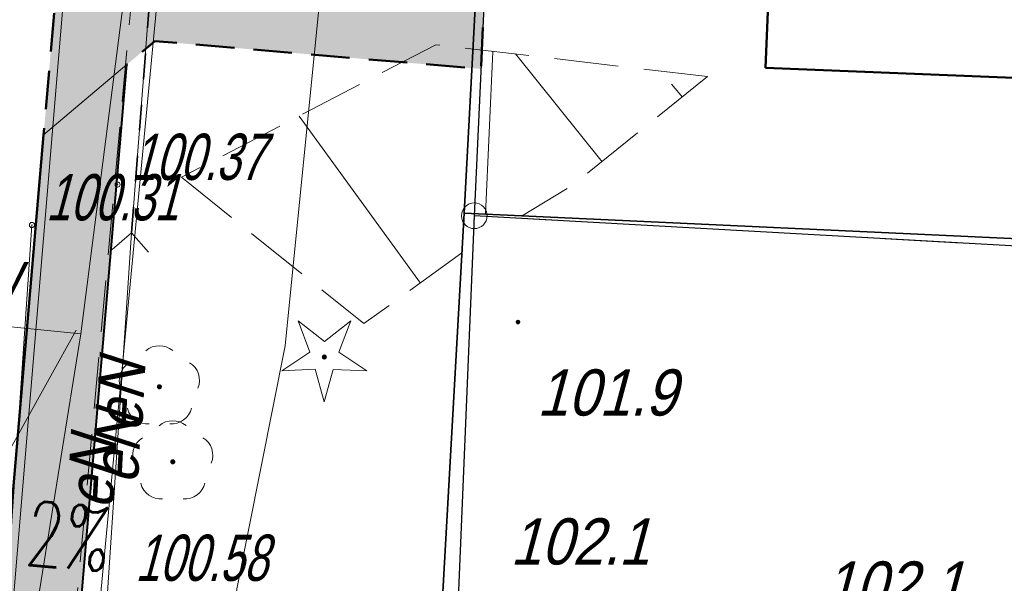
# Model space of a CAD drawing. Extents: x 6530721 to 6531385, y 5978377 to 5979143.
# Tile 104 of 146: x 6530905 to 6530924, y 5978921 to 5978932. Entities that reach past the tile are written whole.
import ezdxf

# ---------------------------------------------------------------- set-up
doc = ezdxf.new("R2010")
doc.units = 0
for name, pattern in [('AB_rokocin 2014-08-13 AC2004$0$823-500', [1.75, 1.25, -0.5]), ('AB_rokocin 2014-08-13 AC2004$0$ib05_500', [1, 0.5, -0.5]), ('AB_rokocin 2014-08-13 AC2004$0$l217_500', [2, 1.5, -0.5]), ('AB_rokocin 2014-08-13 AC2004$0$l219_500', [0]), ('AB_rokocin 2014-08-13 AC2004$0$mz1.0_0.5', [1.5, 1, -0.5]), ('DASHED2', [0.375, 0.25, -0.125])]:
    doc.linetypes.add(name, pattern=pattern)
for name, color, linetype, lineweight in [('AB-chodnik obrzeża', 30, 'Continuous', 40), ('AB-krawężnik', 7, 'Continuous', 50), ('AB-krawężnik obniżony', 34, 'DASHED2', 50), ('AB-wymiarowa', 7, 'Continuous', 30), ('AB-wyp.chodnik kostka betonowa', 50, 'Continuous', 15), ('AB-wyp.zjazd kostka betonowa', 191, 'Continuous', 15), ('AB-zjazd krawędzie', 130, 'Continuous', 18), ('AB_rokocin 2014-08-13 AC2004$0$202-Punkt graniczny stabilizowany trwale', 7, 'Continuous', 18), ('AB_rokocin 2014-08-13 AC2004$0$217-Granica konturu klasyfikcyjnego', 7, 'Continuous', 18), ('AB_rokocin 2014-08-13 AC2004$0$219-Linia granicy', 7, 'Continuous', 18), ('AB_rokocin 2014-08-13 AC2004$0$312-Budynek', 7, 'Continuous', 18), ('AB_rokocin 2014-08-13 AC2004$0$320-część budynku wyodrębniona ze względu na liczbę kondygnacji naziemnych (powierzchnia)', 7, 'Continuous', 18), ('AB_rokocin 2014-08-13 AC2004$0$820-Skarpa nieumocniona', 7, 'Continuous', 18), ('AB_rokocin 2014-08-13 AC2004$0$823-Szczyt skarpy nieumocninej', 7, 'Continuous', 18), ('AB_rokocin 2014-08-13 AC2004$0$824-Podnóże skarpy nieumocninej', 7, 'Continuous', 18), ('AB_rokocin 2014-08-13 AC2004$0$chodnik (powierzchnia)', 7, 'Continuous', 18), ('AB_rokocin 2014-08-13 AC2004$0$drzewo iglaste (punkt)', 7, 'Continuous', 18), ('AB_rokocin 2014-08-13 AC2004$0$drzewo liściaste (punkt)', 7, 'Continuous', 18), ('AB_rokocin 2014-08-13 AC2004$0$krawężnik (linia)', 7, 'Continuous', 18), ('AB_rokocin 2014-08-13 AC2004$0$kółeczka', 1, 'Continuous', 18), ('AB_rokocin 2014-08-13 AC2004$0$ogrodzenie trwałe (linia)', 7, 'Continuous', 18), ('AB_rokocin 2014-08-13 AC2004$0$przepust (linia)', 7, 'Continuous', 18), ('AB_rokocin 2014-08-13 AC2004$0$przepust (linia) - symbol', 7, 'Continuous', 18), ('AB_rokocin 2014-08-13 AC2004$0$przewód elektroenergetyczny (linia)-SEPOD', 7, 'Continuous', 18), ('AB_rokocin 2014-08-13 AC2004$0$przewód elektroenergetyczny (linia)-SEPOD-Atr1', 7, 'Continuous', 18), ('AB_rokocin 2014-08-13 AC2004$0$przewód gazowy (linia)-SG', 7, 'Continuous', 18), ('AB_rokocin 2014-08-13 AC2004$0$przewód telekomunikacyjny (linia)-STPOD', 7, 'Continuous', 18), ('AB_rokocin 2014-08-13 AC2004$0$przewód wodociągowy (linia)-SW', 7, 'Continuous', 18), ('AB_rokocin 2014-08-13 AC2004$0$punkt wysokościowy naturalny', 7, 'Continuous', 18), ('AB_rokocin 2014-08-13 AC2004$0$punkt wysokościowy naturalny-Atr2', 7, 'Continuous', 18), ('AB_rokocin 2014-08-13 AC2004$0$wysokosci_asfalt', 7, 'Continuous', 18), ('AB_rokocin 2014-08-13 AC2004$0$zasuwa (punkt)-SW', 7, 'Continuous', 18), ('AB_rokocin 2014-08-13 AC2004$0$zasuwa (punkt)-SW-Atr17', 7, 'Continuous', 18), ('AB_rokocin 2014-08-13 AC2004$0$zasuwa (punkt)-SW-Atr2', 7, 'Continuous', 18), ('asf', 7, 'Continuous', 18)]:
    doc.layers.add(name, color=color, linetype=linetype, lineweight=lineweight)
doc.styles.add('2.5mm', font='simplex.shx', dxfattribs={"width": 0.7, "height": 1.25})
doc.styles.add('AB_rokocin 2014-08-13 AC2004$0$Standard', font='txt')
doc.linetypes.add('AB_rokocin 2014-08-13 AC2004$0$902-500', pattern='A,3.75,0,[1,ksztalty.shx,S=0.5,R=0,X=0,Y=0],3.75', length=7.5)

# ---------------------------------------------------------------- blocks, each defined once
blk = doc.blocks.new('AB_rokocin 2014-08-13 AC2004$0$WSP')
at = {"layer": 'AB_rokocin 2014-08-13 AC2004$0$kółeczka', "color": 0, "linetype": 'Continuous'}
blk.add_circle((0, 0), 0.1, dxfattribs=at)
blk = doc.blocks.new('AB_rokocin 2014-08-13 AC2004$0$US25')
at = {"linetype": 'Continuous', "lineweight": 0}
h = blk.add_hatch(color=0, dxfattribs=at)
edge = h.paths.add_edge_path()
edge.add_arc((0, 0), 0.2, 0, 360)
blk = doc.blocks.new('AB_rokocin 2014-08-13 AC2004$0$OP021')
at = {"linetype": 'Continuous', "lineweight": 13}
h = blk.add_hatch(color=0, dxfattribs=at)
edge = h.paths.add_edge_path()
edge.add_arc((0, 0), 0.05, 0, 360)
at = {"color": 0, "linetype": 'Continuous', "lineweight": 13}
for centre, start, end in [((0, 0.4), 49.272, 130.728), ((-0.38, 0.124), 121.308, 202.548), ((0.38, 0.124), 337.452, 58.692), ((-0.235, -0.324), 193.221, 274.871), ((0.235, -0.324), 265.129, 346.779)]:
    blk.add_arc(centre, 0.4, start, end, dxfattribs=at)
blk = doc.blocks.new('AB_rokocin 2014-08-13 AC2004$0$OP011')
at = {"linetype": 'Continuous', "lineweight": 13}
h = blk.add_hatch(color=0, dxfattribs=at)
edge = h.paths.add_edge_path()
edge.add_arc((0, 0), 0.05, 0, 360)
at = {"color": 0, "linetype": 'Continuous', "lineweight": 13}
for p, q in [((-0.283, 0.093), (-0.512, 0.706)), ((-0.512, 0.706), (0, 0.299)), ((0, 0.299), (0.512, 0.706)), ((0.512, 0.706), (0.283, 0.093)), ((-0.828, -0.268), (-0.283, 0.093)), ((0.283, 0.093), (0.828, -0.268)), ((-0.175, -0.24), (-0.828, -0.268)), ((0, -0.87), (-0.175, -0.24)), ((0.175, -0.24), (0, -0.87)), ((0.828, -0.268), (0.175, -0.24))]:
    blk.add_line(p, q, dxfattribs=at)
blk = doc.blocks.new('AB_rokocin 2014-08-13 AC2004$0$PW01')
at = {"linetype": 'Continuous', "lineweight": 13}
h = blk.add_hatch(color=0, dxfattribs=at)
edge = h.paths.add_edge_path()
edge.add_arc((0, 0), 0.045, 0, 360)
blk = doc.blocks.new('AB_rokocin 2014-08-13 AC2004$0$IB05')
at = {"color": 0, "linetype": 'Continuous', "lineweight": 13}
for q in [(0.354, 0.354), (0.354, -0.354)]:
    blk.add_line((0, 0), q, dxfattribs=at)
blk = doc.blocks.new('AB_rokocin 2014-08-13 AC2004$0$202')
at = {"color": 0, "linetype": 'Continuous', "lineweight": 0}
blk.add_circle((0, 0), 0.25, dxfattribs=at)
blk = doc.blocks.new('AB_rokocin 2014-08-13 AC2004')
at = {"layer": 'AB_rokocin 2014-08-13 AC2004$0$217-Granica konturu klasyfikcyjnego', "color": 3, "linetype": 'AB_rokocin 2014-08-13 AC2004$0$l217_500', "lineweight": 18, "flags": 128}
for points in [[(6530914.02, 5978928.58), (6530914.32, 5978935.12)], [(6530912.85, 5978900.63), (6530914.02, 5978928.58)], [(6530912.85, 5978900.63), (6530914.02, 5978928.58)], [(6530914.02, 5978928.58), (6530937.6, 5978927.26)]]:
    blk.add_lwpolyline(points, dxfattribs=at)
at = {"layer": 'AB_rokocin 2014-08-13 AC2004$0$219-Linia granicy', "color": 92, "linetype": 'AB_rokocin 2014-08-13 AC2004$0$l219_500', "lineweight": 30, "flags": 128}
for points in [[(6530915.17, 5978953.61), (6530914.02, 5978928.58)], [(6530914.02, 5978928.58), (6530912.85, 5978900.63)], [(6530914.02, 5978928.58), (6530912.85, 5978900.63)], [(6530945.83, 5978926.8), (6530914.02, 5978928.58)]]:
    blk.add_lwpolyline(points, dxfattribs=at)
at = {"layer": 'AB_rokocin 2014-08-13 AC2004$0$312-Budynek', "color": 250, "linetype": 'Continuous', "lineweight": 50, "flags": 128}
for points in [[(6530919.69, 5978931.46), (6530919.84, 5978935.07)], [(6530926.61, 5978931.18), (6530919.69, 5978931.46)]]:
    blk.add_lwpolyline(points, dxfattribs=at)
at = {"layer": 'AB_rokocin 2014-08-13 AC2004$0$320-część budynku wyodrębniona ze względu na liczbę kondygnacji naziemnych (powierzchnia)', "color": 7, "linetype": 'Continuous', "lineweight": 18, "flags": 128}
blk.add_lwpolyline([(6530921.95, 5978934.99), (6530926.76, 5978934.79), (6530926.61, 5978931.18), (6530919.69, 5978931.46), (6530919.84, 5978935.07)], close=True, dxfattribs=at)
at = {"layer": 'AB_rokocin 2014-08-13 AC2004$0$820-Skarpa nieumocniona', "color": 252, "linetype": 'Continuous', "lineweight": 18}
for p, q in [((6530914.24, 5978928.61), (6530914.38, 5978931.78)), ((6530916.51, 5978929.63), (6530914.82, 5978931.73)), ((6530918.07, 5978930.89), (6530917.86, 5978931.14)), ((6530912.97, 5978927.27), (6530910.61, 5978930.52))]:
    blk.add_line(p, q, dxfattribs=at)
at = {"layer": 'AB_rokocin 2014-08-13 AC2004$0$823-Szczyt skarpy nieumocninej', "color": 252, "linetype": 'AB_rokocin 2014-08-13 AC2004$0$823-500', "lineweight": 18, "flags": 128}
for points in [[(6530918.56, 5978931.29), (6530915.94, 5978929.18), (6530914.94, 5978928.57)], [(6530913.78, 5978927.86), (6530911.87, 5978926.48)]]:
    blk.add_lwpolyline(points, dxfattribs=at)
at = {"layer": 'AB_rokocin 2014-08-13 AC2004$0$824-Podnóże skarpy nieumocninej', "color": 252, "linetype": 'AB_rokocin 2014-08-13 AC2004$0$823-500', "lineweight": 18, "flags": 128}
for points in [[(6530918.56, 5978931.29), (6530913.27, 5978931.91), (6530908.32, 5978929.33)], [(6530908.32, 5978929.33), (6530911.87, 5978926.48)]]:
    blk.add_lwpolyline(points, dxfattribs=at)
at = {"layer": 'AB_rokocin 2014-08-13 AC2004$0$chodnik (powierzchnia)', "color": 252, "linetype": 'AB_rokocin 2014-08-13 AC2004$0$mz1.0_0.5', "lineweight": 18, "flags": 128}
blk.add_lwpolyline([(6530905.94, 5978917.36), (6530909.17, 5978952.76)], dxfattribs=at)
at = {"layer": 'AB_rokocin 2014-08-13 AC2004$0$krawężnik (linia)', "color": 252, "linetype": 'Continuous', "lineweight": 18, "flags": 128}
blk.add_lwpolyline([(6530904.673, 5978908.37), (6530904.73, 5978917.41), (6530907.73, 5978953.25), (6530911.65, 5978988.64), (6530917.66, 5979043.57), (6530921.41, 5979078.89), (6530923.24, 5979099.89), (6530924.59, 5979119.74)], dxfattribs=at)
at = {"layer": 'AB_rokocin 2014-08-13 AC2004$0$kółeczka', "color": 7, "linetype": 'ByBlock'}
for p in [(6530907.076, 5978929.188, 100.365), (6530907.076, 5978929.188, 100.365), (6530907.076, 5978929.188, 100.365), (6530905.41, 5978928.4, 100.314), (6530905.41, 5978928.4, 100.314), (6530905.41, 5978928.4, 100.314)]:
    blk.add_point(p, dxfattribs=at)
at = {"layer": 'AB_rokocin 2014-08-13 AC2004$0$kółeczka', "color": 1, "linetype": 'ByBlock'}
for p in [(6530907.076, 5978929.188, 100.365), (6530905.41, 5978928.4, 100.314)]:
    blk.add_point(p, dxfattribs=at)
at = {"layer": 'AB_rokocin 2014-08-13 AC2004$0$ogrodzenie trwałe (linia)', "color": 252, "linetype": 'AB_rokocin 2014-08-13 AC2004$0$902-500', "lineweight": 35, "flags": 128}
for points in [[(6530913.82, 5978928.63), (6530914.1, 5978933.85), (6530915.17, 5978953.61)], [(6530927.5, 5978890.65), (6530927.44, 5978890.21), (6530928, 5978881.02), (6530928.07, 5978879.43), (6530935.74, 5978878.88), (6530937.3, 5978878.79), (6530941.25, 5978878.57), (6530941.67, 5978878.54), (6530942.86, 5978878.23), (6530943.88, 5978897.29), (6530945.2, 5978927.18), (6530913.82, 5978928.63), (6530913.3, 5978919.41), (6530913.25, 5978918.43), (6530913.14, 5978916.06), (6530912.89, 5978907.1), (6530912.55, 5978901.13), (6530913.53, 5978896.63), (6530913.85, 5978895.62), (6530914.57, 5978895.18), (6530915.03, 5978895.24), (6530916.15, 5978891.3), (6530915.57, 5978891.15), (6530915.25, 5978890.62), (6530916, 5978888.41), (6530917.67, 5978886.43), (6530923.38, 5978881.07), (6530925.31, 5978879.27), (6530925.78, 5978881.63), (6530926.97, 5978881.34), (6530928, 5978881.02)]]:
    blk.add_lwpolyline(points, dxfattribs=at)
at = {"layer": 'AB_rokocin 2014-08-13 AC2004$0$przepust (linia)', "color": 7, "linetype": 'AB_rokocin 2014-08-13 AC2004$0$ib05_500', "lineweight": 35, "flags": 128}
blk.add_lwpolyline([(6530907.35, 5978928.25), (6530908.06, 5978937.48)], dxfattribs=at)
at = {"layer": 'AB_rokocin 2014-08-13 AC2004$0$przewód elektroenergetyczny (linia)-SEPOD', "color": 1, "linetype": 'Continuous', "lineweight": 18, "flags": 128}
blk.add_lwpolyline([(6530912.87, 5978915.89), (6530912.2, 5978915.96), (6530907.23, 5978916.28), (6530906.55, 5978916.29), (6530907.35, 5978928.25), (6530908.06, 5978937.48), (6530909.27, 5978950.01), (6530909.93, 5978954.19), (6530913.79, 5978953.98), (6530914.57, 5978953.88)], dxfattribs=at)
at = {"layer": 'AB_rokocin 2014-08-13 AC2004$0$przewód gazowy (linia)-SG', "color": 40, "linetype": 'Continuous', "lineweight": 18, "flags": 128}
blk.add_lwpolyline([(6530920.17, 5979048.22), (6530919.83, 5979044.79), (6530919.75, 5979043.69), (6530917.87, 5979021.74), (6530915.7, 5979005.28), (6530915.96, 5978998.83), (6530914.54, 5978995.02), (6530911.45, 5978967.41), (6530911.13, 5978962.57), (6530908.69, 5978941.64), (6530906.49, 5978918.51)], dxfattribs=at)
at = {"layer": 'AB_rokocin 2014-08-13 AC2004$0$przewód telekomunikacyjny (linia)-STPOD', "color": 30, "linetype": 'Continuous', "lineweight": 18, "flags": 128}
blk.add_lwpolyline([(6530896.33, 5978905.93), (6530899.87, 5978905.75), (6530908.97, 5978905.48), (6530908.31, 5978909.43), (6530909.4, 5978921.32), (6530910.34, 5978926.05), (6530911.05, 5978933.2), (6530911, 5978943.93), (6530911.53, 5978952.16), (6530912.13, 5978956.74)], dxfattribs=at)
at = {"layer": 'AB_rokocin 2014-08-13 AC2004$0$przewód wodociągowy (linia)-SW', "color": 5, "linetype": 'Continuous', "lineweight": 18, "flags": 128}
for points in [[(6530980.16, 5978869.93), (6530969.56, 5978870.14), (6530956.77, 5978870.04), (6530945.47, 5978870.03), (6530931.8, 5978869.71), (6530922.78, 5978869.34), (6530921.28, 5978869.83), (6530916.67, 5978878.71), (6530914.68, 5978882.48), (6530909.61, 5978892.25), (6530907.77, 5978895.15), (6530904.95, 5978900.23), (6530905.29, 5978910.36), (6530905.41, 5978920.35), (6530906.36, 5978926.28), (6530907.43, 5978934.63), (6530908.21, 5978944.34), (6530909.2, 5978955.67), (6530910.66, 5978966.22)], [(6530813.14, 5978945.79), (6530815.5, 5978945.4), (6530831.02, 5978941.93), (6530837.43, 5978940.6), (6530837.11, 5978936.2), (6530847.32, 5978934.54), (6530857.89, 5978932.95), (6530868.28, 5978931.35), (6530883.97, 5978928.56), (6530896.71, 5978927.25), (6530906.36, 5978926.28)]]:
    blk.add_lwpolyline(points, dxfattribs=at)
at = {"layer": 'AB_rokocin 2014-08-13 AC2004$0$zasuwa (punkt)-SW-Atr2', "color": 5, "linetype": 'ByBlock', "flags": 128}
blk.add_lwpolyline([(6530906.27, 5978926.35), (6530904.16, 5978922.56), (6530901.03, 5978922.56)], dxfattribs=at)
at = {"layer": 'AB_rokocin 2014-08-13 AC2004$0$202-Punkt graniczny stabilizowany trwale', "color": 7, "linetype": 'Continuous', "lineweight": 18, "rotation": 171.887}
blk.add_blockref('AB_rokocin 2014-08-13 AC2004$0$202', (6530914.02, 5978928.58), dxfattribs=at)
at = {"layer": 'AB_rokocin 2014-08-13 AC2004$0$drzewo iglaste (punkt)', "color": 94, "linetype": 'Continuous', "lineweight": 13, "rotation": 359.887}
blk.add_blockref('AB_rokocin 2014-08-13 AC2004$0$OP011', (6530911.1, 5978925.83), dxfattribs=at)
at = {"layer": 'AB_rokocin 2014-08-13 AC2004$0$drzewo liściaste (punkt)', "color": 94, "linetype": 'Continuous', "lineweight": 13, "rotation": 0.197}
for p in [(6530907.89, 5978925.25), (6530908.15, 5978923.79)]:
    blk.add_blockref('AB_rokocin 2014-08-13 AC2004$0$OP021', p, dxfattribs=at)
at = {"layer": 'AB_rokocin 2014-08-13 AC2004$0$kółeczka', "color": 252, "linetype": 'Continuous', "xscale": 0.5, "yscale": 0.5, "zscale": 0.5}
for p in [(6530907.076, 5978929.188), (6530905.41, 5978928.4)]:
    blk.add_blockref('AB_rokocin 2014-08-13 AC2004$0$WSP', p, dxfattribs=at)
at = {"layer": 'AB_rokocin 2014-08-13 AC2004$0$przepust (linia) - symbol', "color": 7, "linetype": 'Continuous', "lineweight": 35, "rotation": 265.601}
blk.add_blockref('AB_rokocin 2014-08-13 AC2004$0$IB05', (6530907.35, 5978928.25), dxfattribs=at)
at = {"layer": 'AB_rokocin 2014-08-13 AC2004$0$punkt wysokościowy naturalny', "color": 7, "linetype": 'Continuous', "lineweight": 13}
blk.add_blockref('AB_rokocin 2014-08-13 AC2004$0$PW01', (6530914.87, 5978926.51), dxfattribs=at)
at = {"layer": 'AB_rokocin 2014-08-13 AC2004$0$zasuwa (punkt)-SW', "color": 7, "linetype": 'Continuous', "lineweight": 13, "rotation": 349.629}
blk.add_blockref('AB_rokocin 2014-08-13 AC2004$0$US25', (6530906.27, 5978926.35), dxfattribs=at)
at = {"layer": 'AB_rokocin 2014-08-13 AC2004$0$przewód elektroenergetyczny (linia)-SEPOD-Atr1', "color": 1, "linetype": 'ByBlock', "lineweight": 20, "style": 'AB_rokocin 2014-08-13 AC2004$0$Standard', "oblique": 15, "width": 0.9}
for p in [(6530907.55, 5978924.35), (6530907.47, 5978923.34), (6530906.99, 5978922.85)]:
    blk.add_text('eN', height=0.9, rotation=87.064, dxfattribs=at).set_placement(p)
at = {"layer": 'AB_rokocin 2014-08-13 AC2004$0$punkt wysokościowy naturalny-Atr2', "color": 252, "linetype": 'ByBlock', "lineweight": 20, "style": 'AB_rokocin 2014-08-13 AC2004$0$Standard', "oblique": 15, "width": 0.9}
for s, p in [('101.9', (6530915.24, 5978924.69)), ('102.1', (6530914.72, 5978921.79)), ('102.1', (6530920.83, 5978920.95))]:
    blk.add_text(s, height=0.9, dxfattribs=at).set_placement(p)
at = {"layer": 'AB_rokocin 2014-08-13 AC2004$0$wysokosci_asfalt', "color": 252, "linetype": 'ByBlock', "lineweight": 20, "style": 'AB_rokocin 2014-08-13 AC2004$0$Standard', "oblique": 15, "width": 0.7}
for s, p in [('100.37', (6530907.346, 5978929.278)), ('100.31', (6530905.68, 5978928.49)), ('100.58', (6530907.418, 5978921.472))]:
    blk.add_text(s, height=0.9, dxfattribs=at).set_placement(p)
at = {"layer": 'AB_rokocin 2014-08-13 AC2004$0$zasuwa (punkt)-SW-Atr17', "color": 7, "linetype": 'ByBlock', "lineweight": 20, "style": 'AB_rokocin 2014-08-13 AC2004$0$Standard', "oblique": 15, "width": 0.9}
blk.add_text('w', height=0.9, dxfattribs=at).set_placement((6530904.38, 5978926.99))

msp = doc.modelspace()

# ---------------------------------------------------------------- hatches: boundary and pattern name
at = {"layer": 'AB-wyp.chodnik kostka betonowa'}
msp.add_hatch(color=256, dxfattribs=at).paths.add_polyline_path([(6530907.259, 5978931.525), (6530905.637, 5978930.158), (6530904.832, 5978920.737, 0.074006), (6530906.438, 5978895.1), (6530908.215, 5978894.017, -0.0782), (6530906.327, 5978920.61)])
at = {"layer": 'AB-wyp.zjazd kostka betonowa'}
msp.add_hatch(color=256, dxfattribs=at).paths.add_polyline_path([(6530914.335, 5978935.437), (6530908.15, 5978935.965), (6530906.317, 5978938.129), (6530905.637, 5978930.158), (6530907.799, 5978931.981), (6530914.151, 5978931.438)])

# ---------------------------------------------------------------- next in the draw order: block references
at = {"layer": 'AB-wymiarowa'}
msp.add_blockref('AB_rokocin 2014-08-13 AC2004', (0, 0), dxfattribs=at)

# ---------------------------------------------------------------- next in the draw order: linework, layer by layer
at = {"layer": 'AB-chodnik obrzeża'}
msp.add_lwpolyline([(6530908.215, 5978894.017, -0.0782), (6530906.327, 5978920.61), (6530907.259, 5978931.525)], format="xyb", dxfattribs=at)
at = {"layer": 'AB-krawężnik', "flags": 128}
msp.add_lwpolyline([(6530906.438, 5978895.1, -0.074006), (6530904.832, 5978920.737), (6530905.637, 5978930.158)], format="xyb", dxfattribs=at)
at = {"layer": 'AB-krawężnik obniżony', "ltscale": 3}
msp.add_line((6530906.317, 5978938.129), (6530905.637, 5978930.158), dxfattribs=at)
at = {"layer": 'AB-krawężnik obniżony', "ltscale": 3, "flags": 128}
msp.add_lwpolyline([(6530907.685, 5978936.514), (6530908.15, 5978935.965), (6530914.335, 5978935.437), (6530914.151, 5978931.438), (6530907.799, 5978931.981), (6530907.259, 5978931.525)], dxfattribs=at)
at = {"layer": 'AB-zjazd krawędzie', "ltscale": 3, "flags": 128}
msp.add_lwpolyline([(6530907.259, 5978931.525), (6530905.637, 5978930.158)], dxfattribs=at)
at = {"layer": 'asf', "lineweight": 18, "flags": 128}
msp.add_lwpolyline([(6530905.41, 5978928.4), (6530904.864, 5978920.332), (6530904.673, 5978908.37), (6530904.826, 5978905.319), (6530905.3, 5978902.355)], dxfattribs=at)

# ---------------------------------------------------------------- next in the draw order: texts
at = {"layer": 'AB-wymiarowa', "insert": (6530905.353, 5978923.034), "char_height": 1.25, "attachment_point": 1, "rotation": 355.1191, "style": '2.5mm'}
msp.add_mtext_dynamic_manual_height_columns('2%', width=4.23232, gutter_width=6.25, heights=[0], dxfattribs=at)

doc.saveas('drawing.dxf')
